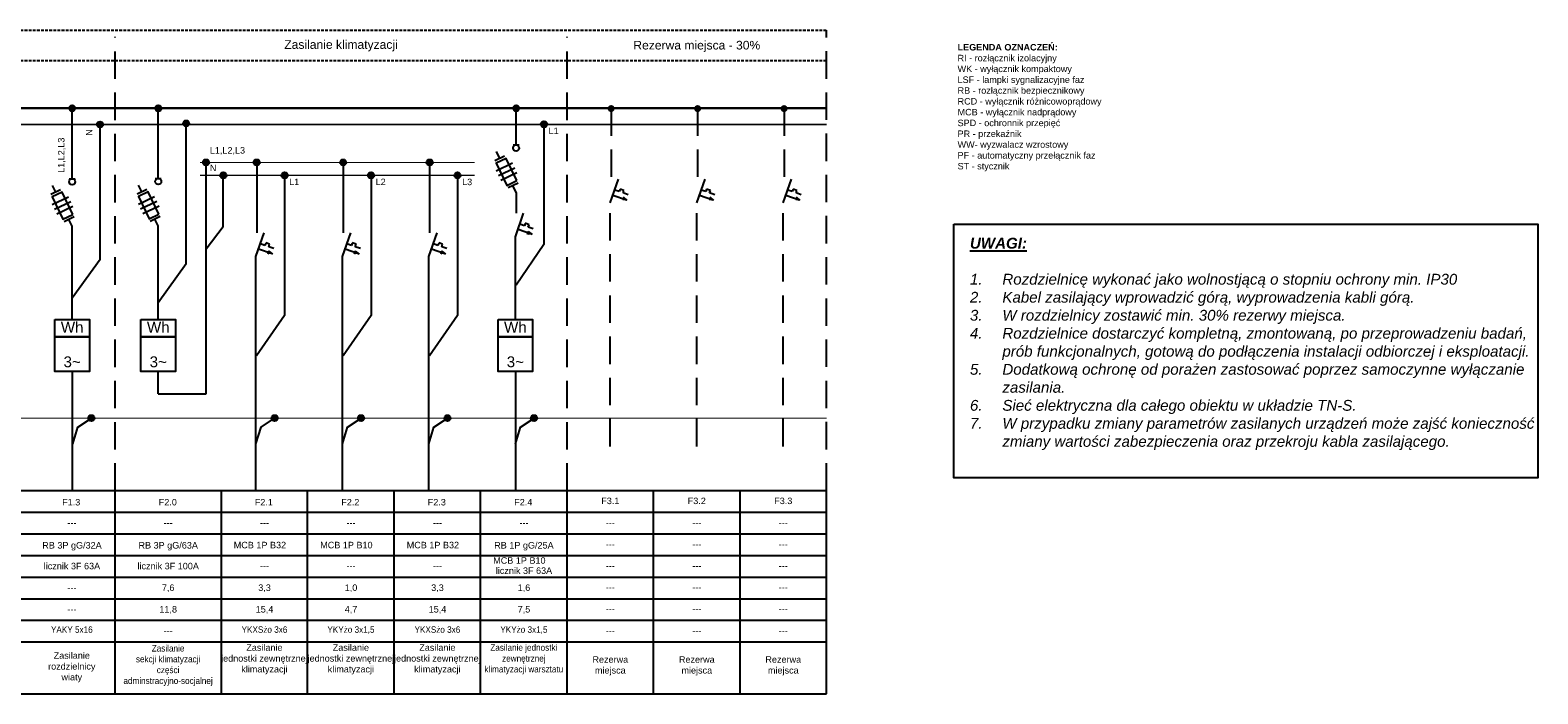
# Model space of a CAD drawing. Header units: millimetres. Extents: x 12 to 1213, y -1133 to 250.
# Tile 11 of 14: x 369 to 717, y 90 to 244. Entities that reach past the tile are written whole.
import ezdxf
from ezdxf.enums import TextEntityAlignment as Align

# ---------------------------------------------------------------- set-up
doc = ezdxf.new("R2010")
doc.units = ezdxf.units.MM
doc.linetypes.add('DASHED2', pattern=[9.525, 6.35, -3.175])
doc.linetypes.add('HIDDEN', pattern=[9.525, 6.35, -3.175])
doc.layers.add('025', color=7, linetype='Continuous', lineweight=25)
doc.layers.add('Blok', color=7, linetype='Continuous')
doc.layers.add('XE_opisy', color=7, linetype='Continuous')
doc.layers.add('elektryka', color=7, linetype='Continuous', true_color=0x000000)
doc.styles.get("Standard").update_dxf_attribs({"font": 'ARIAL.TTF'})
doc.styles.add('STYLE2', font='arial.ttf', dxfattribs={"height": 2.5})

# ---------------------------------------------------------------- blocks, each defined once
blk = doc.blocks.new('rez')
at = {"layer": 'XE_opisy', "linetype": 'Continuous'}
blk.add_hatch(color=7, dxfattribs=at).paths.add_polyline_path([(420.01, 277.67, 1), (420.01, 279.29, 1)])
at = {"layer": 'XE_opisy'}
blk.add_hatch(color=7, dxfattribs=at).paths.add_polyline_path([(423.75, 257.25), (422.63, 257.25), (422.88, 257.96)])
at = {"layer": 'XE_opisy', "color": 7, "linetype": 'DASHED2'}
for p, q in [((419.99, 278.54), (419.99, 262.24)), ((419.82, 200.35), (419.82, 256.69))]:
    blk.add_line(p, q, dxfattribs=at)
at = {"layer": 'XE_opisy', "color": 7}
for p, q in [((419.82, 256.69), (421.72, 262.17)), ((423.53, 257.33), (420.43, 258.41)), ((421.9, 259.28), (420.86, 259.64)), ((422.09, 259.82), (421.9, 259.28)), ((422.97, 259.52), (422.09, 259.84)), ((422.78, 258.97), (422.97, 259.52)), ((423.96, 258.56), (422.78, 258.97)), ((423.75, 257.25), (422.88, 257.96))]:
    blk.add_line(p, q, dxfattribs=at)
blk = doc.blocks.new('A$C022242BF')
at = {"layer": 'elektryka', "color": 7}
for p, q in [((-0.71, -12.55), (0.71, -12.55)), ((-2.66, -15.12), (-4.9, -16.19)), ((0.48, -21.35), (-1.88, -22.49))]:
    blk.add_line(p, q, dxfattribs=at)
at = {"layer": 'elektryka', "color": 2}
for p, q in [((-0.86, -16.79), (-4.59, -18.58)), ((-0.34, -17.88), (-4.07, -19.67)), ((0.19, -18.97), (-3.54, -20.76))]:
    blk.add_line(p, q, dxfattribs=at)
at = {"layer": 'elektryka', "color": 7, "linetype": 'Continuous'}
for p, q in [((-3.78, -15.65), (-4.54, -14.08)), ((0, -23.53), (-0.76, -21.95))]:
    blk.add_line(p, q, dxfattribs=at)
blk.add_lwpolyline([(0.17, -20.8), (-2.3, -15.65), (-4.59, -16.75), (-2.12, -21.9)], close=True, dxfattribs=at)
at = {"layer": 'elektryka', "color": 7}
blk.add_circle((0, -13.26), 0.71, dxfattribs=at)
blk = doc.blocks.new('G$C7582B798')
at = {"color": 0}
for points in [[(-4, 0), (4, 0), (4, -4), (-4, -4)], [(-4, -4), (4, -4), (4, -12), (-4, -12)]]:
    blk.add_lwpolyline(points, close=True, dxfattribs=at)
at = {"layer": '025', "color": 0, "ltscale": 10}
for s, p in [('Wh', (0, -3)), ('3~', (0, -11))]:
    blk.add_text(s, height=2.5, dxfattribs=at).set_placement(p, align=Align.CENTER)

msp = doc.modelspace()

# ---------------------------------------------------------------- hatches: boundary and pattern name
h = msp.add_hatch(color=256)
h.dxf.hatch_style = 1
edge = h.paths.add_edge_path()
edge.add_arc((378.38, 225.55), 0.7, 0, 360)
h = msp.add_hatch(color=256)
h.dxf.hatch_style = 1
edge = h.paths.add_edge_path()
edge.add_arc((398.29, 225.55), 0.7, 0, 360)
h = msp.add_hatch(color=7)
h.dxf.hatch_style = 1
edge = h.paths.add_edge_path()
edge.add_arc((481.06, 225.56), 0.7, 0, 360)
h = msp.add_hatch(color=256)
h.dxf.hatch_style = 1
edge = h.paths.add_edge_path()
edge.add_arc((384.83, 221.82), 0.7, 0, 360)
h = msp.add_hatch(color=256)
h.dxf.hatch_style = 1
edge = h.paths.add_edge_path()
edge.add_arc((404.74, 222.06), 0.7, 0, 360)
h = msp.add_hatch(color=7)
h.dxf.hatch_style = 1
edge = h.paths.add_edge_path()
edge.add_arc((487.5, 221.86), 0.7, 0, 360)
h = msp.add_hatch(color=256)
h.dxf.hatch_style = 1
edge = h.paths.add_edge_path()
edge.add_arc((409.34, 213.05), 0.7, 0, 360)
h = msp.add_hatch(color=7)
h.dxf.hatch_style = 1
edge = h.paths.add_edge_path()
edge.add_arc((421.06, 213.05), 0.7, 0, 360)
h = msp.add_hatch(color=7)
h.dxf.hatch_style = 1
edge = h.paths.add_edge_path()
edge.add_arc((441.06, 213.05), 0.7, 0, 360)
h = msp.add_hatch(color=7)
h.dxf.hatch_style = 1
edge = h.paths.add_edge_path()
edge.add_arc((461.06, 213.05), 0.7, 0, 360)
h = msp.add_hatch(color=256)
h.dxf.hatch_style = 1
edge = h.paths.add_edge_path()
edge.add_arc((413.34, 210.05), 0.7, 0, 360)
h = msp.add_hatch(color=7)
h.dxf.hatch_style = 1
edge = h.paths.add_edge_path()
edge.add_arc((427.5, 210.05), 0.7, 0, 360)
h = msp.add_hatch(color=7)
h.dxf.hatch_style = 1
edge = h.paths.add_edge_path()
edge.add_arc((447.5, 210.05), 0.7, 0, 360)
h = msp.add_hatch(color=7)
h.dxf.hatch_style = 1
edge = h.paths.add_edge_path()
edge.add_arc((467.5, 210.05), 0.7, 0, 360)
h = msp.add_hatch(color=256)
h.dxf.hatch_style = 1
edge = h.paths.add_edge_path()
edge.add_arc((382.82, 153.9), 0.7, 0, 360)
h = msp.add_hatch(color=7)
h.dxf.hatch_style = 1
edge = h.paths.add_edge_path()
edge.add_arc((425.19, 153.91), 0.7, 0, 360)
h = msp.add_hatch(color=7)
h.dxf.hatch_style = 1
edge = h.paths.add_edge_path()
edge.add_arc((445.19, 153.91), 0.7, 0, 360)
h = msp.add_hatch(color=7)
h.dxf.hatch_style = 1
edge = h.paths.add_edge_path()
edge.add_arc((465.19, 153.91), 0.7, 0, 360)
h = msp.add_hatch(color=7)
h.dxf.hatch_style = 1
edge = h.paths.add_edge_path()
edge.add_arc((485.19, 153.91), 0.7, 0, 360)
at = {"layer": 'XE_opisy'}
for points in [[(484.81, 196.37), (483.69, 196.36), (483.94, 197.07)], [(424.81, 191.83), (423.69, 191.82), (423.94, 192.54)], [(444.81, 191.83), (443.69, 191.82), (443.94, 192.54)], [(464.81, 191.83), (463.69, 191.82), (463.94, 192.54)]]:
    msp.add_hatch(color=7, dxfattribs=at).paths.add_polyline_path(points)

# ---------------------------------------------------------------- linework, layer by layer
at = {"linetype": 'HIDDEN'}
for points in [[(388.29, 137.12), (388.29, 242.12)], [(492.84, 137.12), (492.84, 242.12)], [(552.84, 137.15), (552.84, 243.63)]]:
    msp.add_lwpolyline(points, dxfattribs=at)
for points in [[(481.06, 217.08), (481.06, 225.56)], [(378.38, 181.69), (384.83, 190.7), (384.83, 222.54)], [(398.29, 180.66), (404.74, 189.67), (404.74, 221.85)], [(409.34, 193.04), (413.34, 198.22), (413.34, 210.05)], [(378.38, 164.67), (378.38, 137.13)], [(398.29, 159.5), (398.29, 164.67)], [(480.88, 164.67), (480.88, 137.13)], [(398.29, 159.5), (409.34, 159.5)], [(378.51, 147.96), (379.69, 151.81), (382.82, 153.9)], [(48.29, 137.13), (552.84, 137.13)], [(388.29, 90.12), (388.29, 137.12)], [(412.84, 137.12), (412.84, 90.12)], [(432.84, 90.12), (432.84, 137.12)], [(452.84, 90.12), (452.84, 137.12)], [(472.84, 90.12), (472.84, 137.12)], [(492.84, 90.12), (492.84, 137.12)], [(512.84, 90.16), (512.84, 137.16)], [(532.84, 90.16), (532.84, 137.16)], [(552.84, 90.16), (552.84, 137.33)], [(68.29, 132.13), (552.84, 132.13)], [(48.29, 127.13), (552.84, 127.13)], [(68.29, 122.13), (552.84, 122.13)], [(48.29, 117.13), (552.84, 117.13)], [(48.29, 112.13), (552.84, 112.13)], [(48.29, 107.13), (552.84, 107.13)], [(48.29, 102.13), (552.84, 102.13)], [(48.29, 90.13), (552.84, 90.13)]]:
    msp.add_lwpolyline(points)
at = {"ltscale": 5}
msp.add_lwpolyline([(582.26, 198.74), (717.35, 198.74), (717.35, 140.12), (582.26, 140.12)], close=True, dxfattribs=at)
at = {"color": 7}
for points in [[(420.88, 147.97), (422.06, 151.82), (425.19, 153.91)], [(440.88, 147.97), (442.06, 151.82), (445.19, 153.91)], [(460.88, 147.97), (462.06, 151.82), (465.19, 153.91)], [(480.88, 147.97), (482.06, 151.82), (485.19, 153.91)]]:
    msp.add_lwpolyline(points, dxfattribs=at)
for centre in [(378.38, 225.55), (398.29, 225.55), (384.83, 221.82), (404.74, 222.06), (409.34, 213.05), (413.34, 210.05), (382.82, 153.9)]:
    msp.add_circle(centre, 0.7)
for centre in [(481.06, 225.56), (487.5, 221.86), (421.06, 213.05), (441.06, 213.05), (461.06, 213.05), (427.5, 210.05), (447.5, 210.05), (467.5, 210.05), (425.19, 153.91), (445.19, 153.91), (465.19, 153.91), (485.19, 153.91)]:
    msp.add_circle(centre, 0.7, dxfattribs=at)
at = {"layer": 'Blok', "linetype": 'DASHED2', "ltscale": 0.1}
for p, q in [((48.29, 243.6), (552.84, 243.6)), ((48.29, 236.6), (552.84, 236.6))]:
    msp.add_line(p, q, dxfattribs=at)
at = {"layer": 'Blok'}
for points, const_width in [([(48.29, 225.56), (552.84, 225.56)], 0.55), ([(48.29, 221.83), (552.84, 221.83)], 0.4), ([(407.92, 213.05), (471.48, 213.05)], 0.25), ([(407.92, 210.05), (471.43, 210.05)], 0.25), ([(48.29, 153.91), (552.84, 153.91)], 0.25)]:
    msp.add_lwpolyline(points, dxfattribs=dict(at, const_width=const_width))
at = {"layer": 'elektryka', "color": 7, "linetype": 'Continuous'}
for p, q in [((378.38, 209.28), (378.38, 225.55)), ((477.28, 213.97), (476.52, 215.55)), ((394.51, 206.24), (393.75, 207.81)), ((481.06, 206.1), (480.3, 207.68)), ((398.29, 198.36), (397.53, 199.94)), ((378.38, 176.67), (378.38, 198.3)), ((398.29, 176.67), (398.29, 198.36))]:
    msp.add_line(p, q, dxfattribs=at)
at = {"layer": 'elektryka', "color": 7}
for p, q in [((398.29, 209.34), (398.29, 225.55)), ((480.35, 217.08), (481.77, 217.08)), ((409.34, 159.5), (409.34, 213.05)), ((478.4, 214.51), (476.15, 213.43)), ((397.58, 209.34), (399, 209.34)), ((395.63, 206.77), (393.39, 205.7)), ((481.53, 208.27), (479.18, 207.14)), ((398.77, 200.54), (396.41, 199.4))]:
    msp.add_line(p, q, dxfattribs=at)
at = {"layer": 'elektryka', "color": 2}
for p, q in [((480.2, 212.83), (476.47, 211.04)), ((480.72, 211.74), (476.99, 209.95)), ((481.24, 210.66), (477.51, 208.86)), ((397.43, 205.1), (393.7, 203.31)), ((397.95, 204.01), (394.22, 202.22)), ((398.48, 202.92), (394.75, 201.13))]:
    msp.add_line(p, q, dxfattribs=at)
at = {"layer": 'elektryka', "color": 7, "linetype": 'Continuous'}
for points in [[(481.23, 208.82), (478.76, 213.97), (476.47, 212.87), (478.94, 207.72)], [(398.46, 201.09), (395.99, 206.24), (393.7, 205.14), (396.17, 199.99)]]:
    msp.add_lwpolyline(points, close=True, dxfattribs=at)
at = {"layer": 'elektryka', "color": 7}
for centre in [(481.06, 216.37), (398.29, 208.63)]:
    msp.add_circle(centre, 0.71, dxfattribs=at)
at = {"layer": 'XE_opisy', "linetype": 'Continuous'}
for p, q in [((487.5, 222.56), (487.5, 194.02)), ((427.5, 210.05), (427.5, 177.65)), ((447.5, 210.05), (447.5, 177.65)), ((467.5, 210.05), (467.5, 177.65))]:
    msp.add_line(p, q, dxfattribs=at)
at = {"layer": 'XE_opisy', "color": 7, "linetype": 'Continuous'}
for p, q in [((421.06, 212.63), (421.06, 196.75)), ((441.06, 212.63), (441.06, 196.75)), ((461.06, 212.63), (461.06, 196.75)), ((481.06, 206.1), (481.06, 201.28)), ((480.88, 176.67), (480.88, 195.81)), ((420.88, 137.12), (420.88, 191.27)), ((440.88, 137.12), (440.88, 191.27)), ((460.88, 137.12), (460.88, 191.27))]:
    msp.add_line(p, q, dxfattribs=at)
at = {"layer": 'XE_opisy', "color": 7}
for p, q in [((480.88, 195.81), (482.79, 201.28)), ((482.97, 198.39), (481.93, 198.76)), ((483.16, 198.94), (482.97, 198.39)), ((484.04, 198.63), (483.16, 198.96)), ((420.88, 191.27), (422.79, 196.75)), ((440.88, 191.27), (442.79, 196.75)), ((460.88, 191.27), (462.79, 196.75)), ((484.6, 196.44), (481.5, 197.52)), ((483.69, 196.36), (483.95, 197.09)), ((483.85, 198.09), (484.04, 198.63)), ((485.03, 197.67), (483.85, 198.09)), ((484.81, 196.37), (483.94, 197.07)), ((424.6, 191.91), (421.5, 192.99)), ((422.97, 193.86), (421.93, 194.22)), ((423.16, 194.4), (422.97, 193.86)), ((424.04, 194.1), (423.16, 194.42)), ((423.69, 191.82), (423.95, 192.56)), ((423.85, 193.55), (424.04, 194.1)), ((425.03, 193.14), (423.85, 193.55)), ((424.81, 191.83), (423.94, 192.54)), ((444.6, 191.91), (441.5, 192.99)), ((442.97, 193.86), (441.93, 194.22)), ((443.16, 194.4), (442.97, 193.86)), ((444.04, 194.1), (443.16, 194.42)), ((443.69, 191.82), (443.95, 192.56)), ((443.85, 193.55), (444.04, 194.1)), ((445.03, 193.14), (443.85, 193.55)), ((444.81, 191.83), (443.94, 192.54)), ((464.6, 191.91), (461.5, 192.99)), ((462.97, 193.86), (461.93, 194.22)), ((463.16, 194.4), (462.97, 193.86)), ((464.04, 194.1), (463.16, 194.42)), ((463.69, 191.82), (463.95, 192.56)), ((463.85, 193.55), (464.04, 194.1)), ((465.03, 193.14), (463.85, 193.55)), ((464.81, 191.83), (463.94, 192.54))]:
    msp.add_line(p, q, dxfattribs=at)
at = {"layer": 'XE_opisy'}
for p, q in [((487.5, 194.02), (481.05, 184.67)), ((427.5, 177.65), (421.05, 168.3)), ((447.5, 177.65), (441.05, 168.3)), ((467.5, 177.65), (461.05, 168.3))]:
    msp.add_line(p, q, dxfattribs=at)

# ---------------------------------------------------------------- block references
for name, p in [('A$C022242BF', (378.38, 221.82)), ('G$C7582B798', (378.38, 176.67)), ('G$C7582B798', (398.29, 176.67)), ('G$C7582B798', (480.88, 176.67))]:
    msp.add_blockref(name, p)
for p in [(83.02, -52.99), (103.02, -52.99), (123.02, -52.99)]:
    msp.add_blockref('rez', p, dxfattribs=at)

# ---------------------------------------------------------------- texts
for s, width, heights, insert, char_height, attachment_point in [('\\pxqc;Zasilanie klimatyzacji', 104.5447, [6.8], (388.29, 240.01), 2, 4), ('\\pxqc;Rezerwa miejsca - 30%', 60, [-3.28], (492.84, 241.16), 2, 1), ('\\pxql;{\\fArial|b1|i0|c238|p34;LEGENDA OZNACZEŃ:\\P}RI - rozłącznik izolacyjny\\PWK - wyłącznik kompaktowy\\PLSF - lampki sygnalizacyjne faz\\PRB - rozłącznik bezpiecznikowy\\PRCD - wyłącznik różnicowoprądowy\\PMCB - wyłącznik nadprądowy\\PSPD - ochronnik przepięć\\PPR - przekaźnik\\PWW- wyzwalacz wzrostowy\\PPF - automatyczny przełącznik faz\\PST - stycznik', 85.4969, [-39.99], (583.15, 240.43), 1.5, 1), ('\\pxql;L1', 11.1231, [0], (488.56, 221.09), 1.5, 1), ('\\pxql;L1,L2,L3', 39.1069, [0], (410.21, 216.59), 1.5, 1), ('\\pxql;N', 7.1077, [0], (410.21, 212.55), 1.5, 1), ('\\pxql;L1', 11.1231, [0], (428.56, 209.28), 1.5, 1), ('\\pxql;L2', 11.1231, [0], (448.56, 209.28), 1.5, 1), ('\\pxql;L3', 11.1231, [0], (468.56, 209.28), 1.5, 1), ('\\pxqc;F1.3', 20, [0], (368.16, 135.2), 1.5, 1), ('\\pxqc;F2.0', 24.6771, [0], (388.16, 135.2), 1.5, 1), ('\\pxqc;F2.1', 20, [0], (412.71, 135.2), 1.5, 1), ('\\pxqc;F2.2', 20, [0], (432.71, 135.2), 1.5, 1), ('\\pxqc;F2.3', 20, [0], (452.71, 135.2), 1.5, 1), ('\\pxqc;F2.4', 20, [0], (472.71, 135.2), 1.5, 1), ('\\pxqc;F3.1', 20, [0], (492.84, 135.51), 1.5, 1), ('\\pxqc;F3.2', 20, [0], (512.84, 135.51), 1.5, 1), ('\\pxqc;F3.3', 20, [0], (532.84, 135.51), 1.5, 1), ('\\pxqc;---', 20, [-1.75], (368.33, 130.45), 1.5, 1), ('\\pxqc;---', 24.511, [-1.75], (388.33, 130.45), 1.5, 1), ('\\pxqc;---', 20, [-1.75], (412.87, 130.45), 1.5, 1), ('\\pxqc;---', 20, [-1.75], (432.87, 130.45), 1.5, 1), ('\\pxqc;---', 20, [-1.75], (452.87, 130.45), 1.5, 1), ('\\pxqc;---', 20, [-1.75], (472.87, 130.45), 1.5, 1), ('\\pxqc;---', 20, [-1.75], (492.84, 130.51), 1.5, 1), ('\\pxqc;---', 20, [-1.75], (512.84, 130.51), 1.5, 1), ('\\pxqc;---', 20, [-1.75], (532.84, 130.51), 1.5, 1), ('\\pxqc;---', 20, [-1.75], (492.84, 125.49), 1.5, 1), ('\\pxqc;---', 20, [-1.75], (512.84, 125.49), 1.5, 1), ('\\pxqc;---', 20, [-1.75], (532.84, 125.49), 1.5, 1), ('\\pxqc;licznik 3F 63A', 20, [0], (368.33, 120.43), 1.5, 1), ('\\pxqc;licznik 3F 100A', 24.5106, [0], (388.33, 120.43), 1.5, 1), ('\\pxqc;---', 20, [-1.75], (412.87, 120.45), 1.5, 1), ('\\pxqc;---', 20, [-1.75], (432.87, 120.45), 1.5, 1), ('\\pxqc;---', 20, [-1.75], (452.87, 120.45), 1.5, 1), ('\\pxqc;licznik 3F 63A', 20, [0], (472.87, 119.37), 1.5, 1), ('\\pxqc;---', 20, [-1.75], (492.84, 120.5), 1.5, 1), ('\\pxqc;---', 20, [-1.75], (512.84, 120.5), 1.5, 1), ('\\pxqc;---', 20, [-1.75], (532.84, 120.5), 1.5, 1), ('\\pxqc;7,6', 24.5106, [0], (388.33, 115.43), 1.5, 1), ('\\pxqc;3,3', 20, [0], (412.87, 115.43), 1.5, 1), ('\\pxqc;1,0', 20, [0], (432.87, 115.43), 1.5, 1), ('\\pxqc;3,3', 20, [0], (452.87, 115.43), 1.5, 1), ('\\pxqc;1,6', 20, [0], (472.87, 115.43), 1.5, 1), ('\\pxqc;---', 20, [-1.75], (368.33, 115.43), 1.5, 1), ('\\pxqc;---', 20, [-1.75], (492.84, 115.5), 1.5, 1), ('\\pxqc;---', 20, [-1.75], (512.84, 115.5), 1.5, 1), ('\\pxqc;---', 20, [-1.75], (532.84, 115.5), 1.5, 1), ('\\pxqc;---', 20, [-1.75], (368.33, 110.43), 1.5, 1), ('\\pxqc;11,8', 24.5106, [0], (388.33, 110.43), 1.5, 1), ('\\pxqc;15,4', 20, [0], (412.87, 110.43), 1.5, 1), ('\\pxqc;4,7', 20, [0], (432.87, 110.43), 1.5, 1), ('\\pxqc;15,4', 20, [0], (452.87, 110.43), 1.5, 1), ('\\pxqc;7,5', 20, [0], (472.87, 110.43), 1.5, 1), ('\\pxqc;---', 20, [-1.75], (492.84, 110.5), 1.5, 1), ('\\pxqc;---', 20, [-1.75], (512.84, 110.5), 1.5, 1), ('\\pxqc;---', 20, [-1.75], (532.84, 110.5), 1.5, 1), ('\\pxqc;{\\Q1;\\W0.9;YAKY 5x16}', 20, [0], (368.29, 105.74), 1.5, 1), ('\\pxqc;{\\Q1;\\W0.9;YKXSżo 3x6}', 20, [0], (412.84, 105.74), 1.5, 1), ('\\pxqc;{\\Q1;\\W0.9;YKYżo 3x1,5}', 20, [0], (432.84, 105.74), 1.5, 1), ('\\pxqc;{\\Q1;\\W0.9;YKXSżo 3x6}', 20, [0], (452.84, 105.74), 1.5, 1), ('\\pxqc;{\\Q1;\\W0.9;YKYżo 3x1,5}', 20, [0], (472.84, 105.74), 1.5, 1), ('\\pxqc;---', 20, [-1.75], (492.84, 105.5), 1.5, 1), ('\\pxqc;---', 20, [-1.75], (512.84, 105.5), 1.5, 1), ('\\pxqc;---', 20, [-1.75], (532.84, 105.5), 1.5, 1), ('\\pxqc;{\\W0.9;Zasilanie \\Psekcji klimatyzacji\\Pczęści adminstracyjno-socjalnej}', 24.5449, [0], (388.29, 101.41), 1.5, 1), ('\\pxqc;---', 24.5106, [-1.75], (388.33, 105.43), 1.5, 1), ('\\pxqc;Zasilanie \\Pjednostki zewnętrznej klimatyzacji', 20, [0], (412.84, 101.58), 1.5, 1), ('\\pxqc;Zasilanie \\Pjednostki zewnętrznej klimatyzacji', 20, [0], (432.84, 101.58), 1.5, 1), ('\\pxqc;Zasilanie \\Pjednostki zewnętrznej klimatyzacji', 20, [0], (452.84, 101.58), 1.5, 1), ('\\pxqc;{\\W0.9;Zasilanie jednostki zewnętrznej klimatyzacji warsztatu}', 20, [0], (472.84, 101.58), 1.5, 1), ('\\pxqc;Zasilanie \\Prozdzielnicy\\Pwiaty', 20, [0], (368.29, 99.74), 1.5, 1), ('\\pxqc;{\\C7;Rezerwa\\Pmiejsca}', 20, [-5.18], (492.84, 98.82), 1.5, 1), ('\\pxqc;{\\C7;Rezerwa\\Pmiejsca}', 20, [-5.18], (512.84, 98.82), 1.5, 1), ('\\pxqc;{\\C7;Rezerwa\\Pmiejsca}', 20, [-5.18], (532.84, 98.82), 1.5, 1)]:
    msp.add_mtext_dynamic_manual_height_columns(s, width=width, gutter_width=12.5, heights=heights, dxfattribs=dict(insert=insert, char_height=char_height, attachment_point=attachment_point))
at = {"char_height": 1.5, "attachment_point": 1, "rotation": 90}
for s, heights, insert in [('\\pxql;N', [-2], (381.55, 219.2)), ('\\pxql;L1,L2,L3', [-2.4], (375.1, 210.62))]:
    msp.add_mtext_dynamic_manual_height_columns(s, width=11.1231, gutter_width=12.5, heights=heights, dxfattribs=dict(at, insert=insert))
at = {"linetype": 'Continuous', "insert": (586.01, 171.06), "char_height": 2.5, "width": 131.742, "attachment_point": 4, "style": 'STYLE2'}
msp.add_mtext('{\\L\\fArial|b1|i1|c238|p34;UWAGI:\\P\\l\\fArial|b0|i1|c238|p34;\\P\\pxi-3,l3,t3;1.^IRozdzielnicę wykonać jako wolnostjącą o stopniu ochrony min. IP30\\P2.^IKabel zasilający wprowadzić górą, wyprowadzenia kabli górą.\\P3.^IW rozdzielnicy zostawić min. 30% rezerwy miejsca.\\P4.^IRozdzielnice dostarczyć kompletną, zmontowaną, po przeprowadzeniu badań, prób funkcjonalnych, gotową do podłączenia instalacji odbiorczej i eksploatacji.\\P5.^IDodatkową ochronę od porażen zastosować poprzez samoczynne wyłączanie zasilania.\\P6.^ISieć elektryczna dla całego obiektu w układzie TN-S.\\P7.^IW przypadku zmiany parametrów zasilanych urządzeń może zajść konieczność zmiany wartości zabezpieczenia oraz przekroju kabla zasilającego.}', dxfattribs=at)
at = {"char_height": 1.5, "attachment_point": 1}
for s, insert, width in [('\\pxqc;RB 3P gG/32A', (368.34, 125.23), 20), ('\\pxqc;RB 3P gG/63A', (388.34, 125.23), 24.5008), ('\\pxqc;RB 1P gG/25A', (472.88, 125.23), 19.9559)]:
    msp.add_mtext(s, dxfattribs=dict(at, insert=insert, width=width))
at = {"char_height": 1.5, "width": 14.5739, "attachment_point": 1, "style": 'STYLE2'}
for s, insert in [('MCB 1P B32', (415.75, 125.29)), ('MCB 1P B10', (435.75, 125.29)), ('MCB 1P B32', (455.75, 125.29)), ('MCB 1P B10', (475.75, 121.72))]:
    msp.add_mtext(s, dxfattribs=dict(at, insert=insert))

doc.saveas('drawing.dxf')
